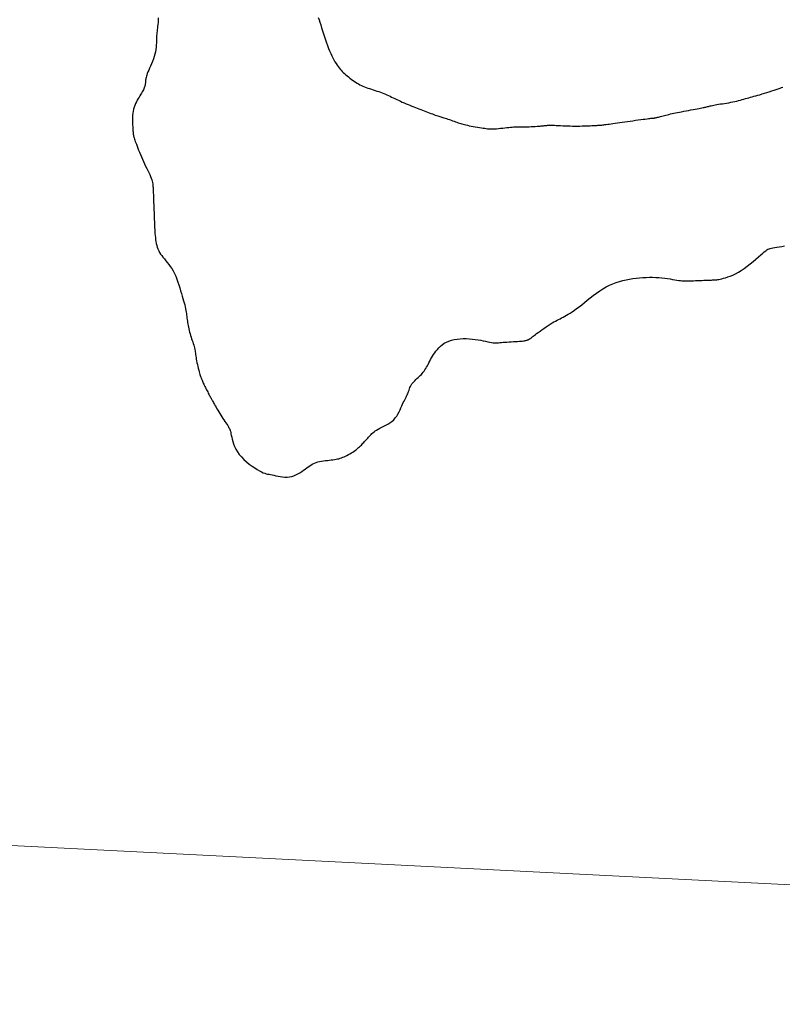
# Model space of a CAD drawing. Header units: millimetres. Extents: x 32690613 to 32693367, y 5343692 to 5344708.
# Tile 102 of 256: x 32692420 to 32692448, y 5343954 to 5343990. Entities that reach past the tile are written whole.
import ezdxf

# ---------------------------------------------------------------- set-up
doc = ezdxf.new("R2010")
doc.units = ezdxf.units.MM
doc.header["$LTSCALE"] = 20
doc.layers.get('0').update_dxf_attribs({"lineweight": 18})
doc.layers.get('Defpoints').update_dxf_attribs({"color": 11, "lineweight": 18})
doc.layers.add('02-DGM_HL_493.50', color=112, linetype='Continuous')
doc.layers.add('02-DGM_HL_494.00', color=122, linetype='Continuous')

# ---------------------------------------------------------------- blocks, each defined once
blk = doc.blocks.new('A$C78070446')
blk.add_line((4469459.192, 5342510.292), (4470208.776, 5342443.041))

msp = doc.modelspace()

# ---------------------------------------------------------------- linework, layer by layer
at = {"layer": '02-DGM_HL_493.50', "elevation": 493.5, "flags": 128}
msp.add_lwpolyline([(32692425.231, 5343990.264), (32692425.225, 5343990.179), (32692425.22, 5343990.098), (32692425.213, 5343990.023), (32692425.206, 5343989.954), (32692425.199, 5343989.891), (32692425.192, 5343989.833), (32692425.185, 5343989.777), (32692425.179, 5343989.723), (32692425.173, 5343989.668), (32692425.168, 5343989.611), (32692425.165, 5343989.551), (32692425.163, 5343989.486), (32692425.161, 5343989.416), (32692425.159, 5343989.342), (32692425.155, 5343989.264), (32692425.149, 5343989.182), (32692425.139, 5343989.098), (32692425.125, 5343989.012), (32692425.106, 5343988.923), (32692425.08, 5343988.833), (32692425.05, 5343988.742), (32692425.016, 5343988.653), (32692424.98, 5343988.565), (32692424.943, 5343988.481), (32692424.908, 5343988.401), (32692424.875, 5343988.327), (32692424.846, 5343988.26), (32692424.821, 5343988.2), (32692424.802, 5343988.147), (32692424.787, 5343988.101), (32692424.776, 5343988.06), (32692424.768, 5343988.023), (32692424.762, 5343987.99), (32692424.758, 5343987.96), (32692424.756, 5343987.931), (32692424.754, 5343987.903), (32692424.752, 5343987.875), (32692424.751, 5343987.848), (32692424.748, 5343987.821), (32692424.745, 5343987.793), (32692424.74, 5343987.765), (32692424.732, 5343987.735), (32692424.723, 5343987.704), (32692424.71, 5343987.672), (32692424.694, 5343987.637), (32692424.676, 5343987.601), (32692424.655, 5343987.562), (32692424.631, 5343987.521), (32692424.605, 5343987.477), (32692424.577, 5343987.43), (32692424.546, 5343987.38), (32692424.514, 5343987.328), (32692424.481, 5343987.272), (32692424.447, 5343987.213), (32692424.415, 5343987.151), (32692424.384, 5343987.086), (32692424.356, 5343987.019), (32692424.331, 5343986.949), (32692424.31, 5343986.876), (32692424.295, 5343986.802), (32692424.284, 5343986.726), (32692424.277, 5343986.649), (32692424.273, 5343986.573), (32692424.272, 5343986.498), (32692424.273, 5343986.425), (32692424.275, 5343986.356), (32692424.277, 5343986.291), (32692424.28, 5343986.231), (32692424.282, 5343986.176), (32692424.285, 5343986.125), (32692424.288, 5343986.078), (32692424.291, 5343986.034), (32692424.295, 5343985.993), (32692424.3, 5343985.954), (32692424.306, 5343985.917), (32692424.313, 5343985.881), (32692424.322, 5343985.846), (32692424.332, 5343985.81), (32692424.345, 5343985.771), (32692424.359, 5343985.729), (32692424.376, 5343985.683), (32692424.395, 5343985.632), (32692424.417, 5343985.574), (32692424.441, 5343985.509), (32692424.469, 5343985.437), (32692424.499, 5343985.36), (32692424.531, 5343985.278), (32692424.565, 5343985.193), (32692424.601, 5343985.106), (32692424.639, 5343985.019), (32692424.678, 5343984.931), (32692424.718, 5343984.845), (32692424.759, 5343984.76), (32692424.8, 5343984.678), (32692424.839, 5343984.598), (32692424.876, 5343984.522), (32692424.91, 5343984.449), (32692424.94, 5343984.381), (32692424.966, 5343984.317), (32692424.987, 5343984.258), (32692425.003, 5343984.203), (32692425.015, 5343984.152), (32692425.023, 5343984.104), (32692425.029, 5343984.058), (32692425.033, 5343984.014), (32692425.035, 5343983.972), (32692425.037, 5343983.93), (32692425.039, 5343983.889), (32692425.04, 5343983.846), (32692425.042, 5343983.803), (32692425.044, 5343983.757), (32692425.046, 5343983.709), (32692425.048, 5343983.657), (32692425.05, 5343983.602), (32692425.052, 5343983.542), (32692425.055, 5343983.477), (32692425.057, 5343983.408), (32692425.06, 5343983.337), (32692425.063, 5343983.264), (32692425.066, 5343983.192), (32692425.069, 5343983.12), (32692425.071, 5343983.051), (32692425.074, 5343982.987), (32692425.076, 5343982.927), (32692425.078, 5343982.87), (32692425.08, 5343982.817), (32692425.082, 5343982.765), (32692425.084, 5343982.712), (32692425.087, 5343982.659), (32692425.089, 5343982.603), (32692425.091, 5343982.543), (32692425.094, 5343982.478), (32692425.097, 5343982.409), (32692425.101, 5343982.336), (32692425.106, 5343982.262), (32692425.112, 5343982.186), (32692425.12, 5343982.11), (32692425.13, 5343982.034), (32692425.142, 5343981.961), (32692425.156, 5343981.89), (32692425.174, 5343981.821), (32692425.194, 5343981.754), (32692425.218, 5343981.689), (32692425.246, 5343981.626), (32692425.278, 5343981.563), (32692425.315, 5343981.502), (32692425.357, 5343981.441), (32692425.403, 5343981.38), (32692425.454, 5343981.318), (32692425.507, 5343981.255), (32692425.563, 5343981.188), (32692425.619, 5343981.118), (32692425.675, 5343981.043), (32692425.73, 5343980.962), (32692425.782, 5343980.874), (32692425.831, 5343980.778), (32692425.876, 5343980.677), (32692425.918, 5343980.57), (32692425.957, 5343980.462), (32692425.994, 5343980.352), (32692426.028, 5343980.243), (32692426.06, 5343980.137), (32692426.09, 5343980.035), (32692426.118, 5343979.939), (32692426.144, 5343979.849), (32692426.168, 5343979.764), (32692426.19, 5343979.685), (32692426.21, 5343979.61), (32692426.228, 5343979.539), (32692426.243, 5343979.471), (32692426.256, 5343979.408), (32692426.267, 5343979.347), (32692426.275, 5343979.289), (32692426.283, 5343979.233), (32692426.289, 5343979.178), (32692426.295, 5343979.123), (32692426.301, 5343979.069), (32692426.308, 5343979.015), (32692426.315, 5343978.96), (32692426.325, 5343978.903), (32692426.335, 5343978.845), (32692426.348, 5343978.786), (32692426.361, 5343978.726), (32692426.376, 5343978.665), (32692426.392, 5343978.604), (32692426.41, 5343978.542), (32692426.429, 5343978.481), (32692426.448, 5343978.419), (32692426.468, 5343978.357), (32692426.488, 5343978.297), (32692426.508, 5343978.237), (32692426.527, 5343978.178), (32692426.545, 5343978.122), (32692426.561, 5343978.066), (32692426.575, 5343978.014), (32692426.586, 5343977.963), (32692426.595, 5343977.914), (32692426.603, 5343977.866), (32692426.609, 5343977.817), (32692426.616, 5343977.767), (32692426.623, 5343977.715), (32692426.631, 5343977.659), (32692426.641, 5343977.599), (32692426.653, 5343977.535), (32692426.666, 5343977.467), (32692426.681, 5343977.397), (32692426.697, 5343977.327), (32692426.713, 5343977.259), (32692426.73, 5343977.194), (32692426.745, 5343977.134), (32692426.76, 5343977.08), (32692426.773, 5343977.033), (32692426.785, 5343976.994), (32692426.796, 5343976.96), (32692426.807, 5343976.929), (32692426.818, 5343976.901), (32692426.829, 5343976.874), (32692426.841, 5343976.847), (32692426.854, 5343976.817), (32692426.869, 5343976.785), (32692426.884, 5343976.75), (32692426.901, 5343976.712), (32692426.919, 5343976.673), (32692426.938, 5343976.632), (32692426.958, 5343976.59), (32692426.978, 5343976.548), (32692426.999, 5343976.505), (32692427.02, 5343976.463), (32692427.041, 5343976.422), (32692427.063, 5343976.381), (32692427.083, 5343976.342), (32692427.104, 5343976.304), (32692427.124, 5343976.268), (32692427.142, 5343976.234), (32692427.16, 5343976.202), (32692427.176, 5343976.172), (32692427.191, 5343976.144), (32692427.206, 5343976.117), (32692427.221, 5343976.09), (32692427.237, 5343976.061), (32692427.254, 5343976.03), (32692427.273, 5343975.995), (32692427.294, 5343975.957), (32692427.318, 5343975.914), (32692427.345, 5343975.866), (32692427.373, 5343975.814), (32692427.405, 5343975.76), (32692427.438, 5343975.702), (32692427.473, 5343975.643), (32692427.509, 5343975.583), (32692427.548, 5343975.522), (32692427.587, 5343975.461), (32692427.627, 5343975.401), (32692427.667, 5343975.342), (32692427.705, 5343975.285), (32692427.742, 5343975.231), (32692427.776, 5343975.181), (32692427.806, 5343975.134), (32692427.832, 5343975.092), (32692427.854, 5343975.055), (32692427.871, 5343975.022), (32692427.886, 5343974.989), (32692427.897, 5343974.956), (32692427.908, 5343974.92), (32692427.918, 5343974.879), (32692427.928, 5343974.832), (32692427.94, 5343974.775), (32692427.954, 5343974.708), (32692427.972, 5343974.631), (32692427.995, 5343974.546), (32692428.025, 5343974.456), (32692428.062, 5343974.361), (32692428.108, 5343974.263), (32692428.165, 5343974.164), (32692428.234, 5343974.066), (32692428.315, 5343973.969), (32692428.407, 5343973.876), (32692428.505, 5343973.788), (32692428.608, 5343973.705), (32692428.711, 5343973.629), (32692428.811, 5343973.56), (32692428.905, 5343973.501), (32692428.991, 5343973.452), (32692429.065, 5343973.413), (32692429.129, 5343973.384), (32692429.187, 5343973.363), (32692429.24, 5343973.347), (32692429.29, 5343973.335), (32692429.342, 5343973.325), (32692429.396, 5343973.315), (32692429.455, 5343973.303), (32692429.522, 5343973.288), (32692429.595, 5343973.272), (32692429.674, 5343973.255), (32692429.757, 5343973.24), (32692429.842, 5343973.228), (32692429.929, 5343973.221), (32692430.015, 5343973.22), (32692430.1, 5343973.228), (32692430.183, 5343973.246), (32692430.263, 5343973.272), (32692430.34, 5343973.305), (32692430.414, 5343973.343), (32692430.485, 5343973.385), (32692430.553, 5343973.43), (32692430.619, 5343973.476), (32692430.681, 5343973.521), (32692430.74, 5343973.563), (32692430.798, 5343973.604), (32692430.854, 5343973.642), (32692430.91, 5343973.677), (32692430.966, 5343973.709), (32692431.024, 5343973.737), (32692431.085, 5343973.762), (32692431.149, 5343973.783), (32692431.217, 5343973.801), (32692431.288, 5343973.815), (32692431.361, 5343973.826), (32692431.435, 5343973.835), (32692431.508, 5343973.843), (32692431.579, 5343973.85), (32692431.648, 5343973.857), (32692431.713, 5343973.864), (32692431.773, 5343973.872), (32692431.828, 5343973.882), (32692431.88, 5343973.893), (32692431.93, 5343973.905), (32692431.979, 5343973.92), (32692432.027, 5343973.937), (32692432.075, 5343973.956), (32692432.125, 5343973.977), (32692432.178, 5343974.001), (32692432.232, 5343974.028), (32692432.287, 5343974.056), (32692432.342, 5343974.087), (32692432.396, 5343974.118), (32692432.449, 5343974.15), (32692432.499, 5343974.183), (32692432.547, 5343974.216), (32692432.591, 5343974.249), (32692432.631, 5343974.282), (32692432.668, 5343974.315), (32692432.703, 5343974.347), (32692432.736, 5343974.38), (32692432.768, 5343974.412), (32692432.798, 5343974.445), (32692432.829, 5343974.477), (32692432.859, 5343974.51), (32692432.889, 5343974.542), (32692432.919, 5343974.575), (32692432.949, 5343974.607), (32692432.979, 5343974.64), (32692433.009, 5343974.672), (32692433.039, 5343974.704), (32692433.069, 5343974.737), (32692433.099, 5343974.769), (32692433.13, 5343974.802), (32692433.163, 5343974.834), (32692433.199, 5343974.867), (32692433.239, 5343974.9), (32692433.284, 5343974.933), (32692433.334, 5343974.966), (32692433.392, 5343975), (32692433.457, 5343975.034), (32692433.527, 5343975.069), (32692433.602, 5343975.106), (32692433.679, 5343975.146), (32692433.756, 5343975.189), (32692433.831, 5343975.237), (32692433.902, 5343975.29), (32692433.968, 5343975.35), (32692434.027, 5343975.416), (32692434.079, 5343975.487), (32692434.125, 5343975.562), (32692434.166, 5343975.638), (32692434.203, 5343975.715), (32692434.236, 5343975.79), (32692434.267, 5343975.862), (32692434.297, 5343975.929), (32692434.325, 5343975.989), (32692434.353, 5343976.044), (32692434.379, 5343976.094), (32692434.404, 5343976.141), (32692434.427, 5343976.185), (32692434.45, 5343976.227), (32692434.47, 5343976.27), (32692434.489, 5343976.313), (32692434.506, 5343976.357), (32692434.522, 5343976.403), (32692434.538, 5343976.449), (32692434.555, 5343976.496), (32692434.573, 5343976.543), (32692434.593, 5343976.589), (32692434.617, 5343976.634), (32692434.644, 5343976.678), (32692434.676, 5343976.72), (32692434.712, 5343976.76), (32692434.75, 5343976.799), (32692434.791, 5343976.838), (32692434.833, 5343976.876), (32692434.875, 5343976.913), (32692434.917, 5343976.951), (32692434.957, 5343976.99), (32692434.995, 5343977.03), (32692435.031, 5343977.07), (32692435.065, 5343977.113), (32692435.098, 5343977.156), (32692435.129, 5343977.202), (32692435.159, 5343977.249), (32692435.189, 5343977.299), (32692435.218, 5343977.351), (32692435.247, 5343977.405), (32692435.277, 5343977.462), (32692435.308, 5343977.521), (32692435.34, 5343977.581), (32692435.373, 5343977.643), (32692435.41, 5343977.706), (32692435.449, 5343977.77), (32692435.491, 5343977.834), (32692435.538, 5343977.898), (32692435.589, 5343977.961), (32692435.644, 5343978.023), (32692435.706, 5343978.082), (32692435.773, 5343978.137), (32692435.847, 5343978.188), (32692435.928, 5343978.233), (32692436.016, 5343978.271), (32692436.112, 5343978.303), (32692436.215, 5343978.327), (32692436.323, 5343978.344), (32692436.435, 5343978.355), (32692436.549, 5343978.361), (32692436.664, 5343978.361), (32692436.777, 5343978.356), (32692436.889, 5343978.347), (32692436.997, 5343978.334), (32692437.101, 5343978.318), (32692437.199, 5343978.3), (32692437.293, 5343978.281), (32692437.38, 5343978.262), (32692437.462, 5343978.244), (32692437.536, 5343978.229), (32692437.603, 5343978.217), (32692437.662, 5343978.209), (32692437.716, 5343978.204), (32692437.765, 5343978.203), (32692437.813, 5343978.205), (32692437.861, 5343978.209), (32692437.911, 5343978.213), (32692437.966, 5343978.219), (32692438.028, 5343978.225), (32692438.097, 5343978.23), (32692438.173, 5343978.235), (32692438.253, 5343978.24), (32692438.335, 5343978.245), (32692438.416, 5343978.249), (32692438.495, 5343978.254), (32692438.569, 5343978.258), (32692438.635, 5343978.262), (32692438.693, 5343978.267), (32692438.743, 5343978.272), (32692438.785, 5343978.277), (32692438.82, 5343978.282), (32692438.851, 5343978.287), (32692438.876, 5343978.293), (32692438.899, 5343978.299), (32692438.919, 5343978.305), (32692438.938, 5343978.312), (32692438.955, 5343978.318), (32692438.971, 5343978.326), (32692438.987, 5343978.333), (32692439.002, 5343978.342), (32692439.017, 5343978.351), (32692439.032, 5343978.361), (32692439.047, 5343978.371), (32692439.063, 5343978.383), (32692439.08, 5343978.396), (32692439.099, 5343978.411), (32692439.123, 5343978.43), (32692439.151, 5343978.452), (32692439.186, 5343978.478), (32692439.227, 5343978.51), (32692439.276, 5343978.547), (32692439.335, 5343978.59), (32692439.401, 5343978.638), (32692439.472, 5343978.69), (32692439.547, 5343978.743), (32692439.624, 5343978.797), (32692439.701, 5343978.849), (32692439.776, 5343978.898), (32692439.847, 5343978.942), (32692439.913, 5343978.981), (32692439.975, 5343979.015), (32692440.033, 5343979.046), (32692440.09, 5343979.074), (32692440.145, 5343979.102), (32692440.2, 5343979.129), (32692440.257, 5343979.158), (32692440.317, 5343979.19), (32692440.38, 5343979.226), (32692440.447, 5343979.266), (32692440.519, 5343979.311), (32692440.594, 5343979.361), (32692440.675, 5343979.416), (32692440.76, 5343979.478), (32692440.851, 5343979.545), (32692440.947, 5343979.619), (32692441.048, 5343979.699), (32692441.154, 5343979.785), (32692441.265, 5343979.873), (32692441.379, 5343979.962), (32692441.496, 5343980.049), (32692441.615, 5343980.134), (32692441.737, 5343980.213), (32692441.859, 5343980.284), (32692441.981, 5343980.347), (32692442.104, 5343980.401), (32692442.228, 5343980.448), (32692442.351, 5343980.487), (32692442.475, 5343980.52), (32692442.599, 5343980.548), (32692442.723, 5343980.571), (32692442.848, 5343980.59), (32692442.972, 5343980.606), (32692443.096, 5343980.618), (32692443.22, 5343980.628), (32692443.342, 5343980.634), (32692443.463, 5343980.637), (32692443.582, 5343980.637), (32692443.699, 5343980.634), (32692443.813, 5343980.628), (32692443.925, 5343980.618), (32692444.032, 5343980.606), (32692444.135, 5343980.592), (32692444.232, 5343980.577), (32692444.324, 5343980.562), (32692444.408, 5343980.548), (32692444.484, 5343980.534), (32692444.551, 5343980.523), (32692444.61, 5343980.514), (32692444.662, 5343980.508), (32692444.708, 5343980.504), (32692444.752, 5343980.502), (32692444.797, 5343980.501), (32692444.843, 5343980.502), (32692444.894, 5343980.503), (32692444.952, 5343980.505), (32692445.019, 5343980.508), (32692445.093, 5343980.511), (32692445.171, 5343980.514), (32692445.252, 5343980.517), (32692445.333, 5343980.52), (32692445.411, 5343980.523), (32692445.485, 5343980.526), (32692445.552, 5343980.529), (32692445.61, 5343980.531), (32692445.66, 5343980.533), (32692445.702, 5343980.535), (32692445.739, 5343980.536), (32692445.772, 5343980.537), (32692445.8, 5343980.538), (32692445.827, 5343980.539), (32692445.852, 5343980.54), (32692445.877, 5343980.541), (32692445.903, 5343980.543), (32692445.932, 5343980.545), (32692445.964, 5343980.549), (32692446.001, 5343980.554), (32692446.043, 5343980.562), (32692446.093, 5343980.572), (32692446.15, 5343980.585), (32692446.217, 5343980.602), (32692446.292, 5343980.623), (32692446.374, 5343980.65), (32692446.463, 5343980.682), (32692446.559, 5343980.722), (32692446.659, 5343980.769), (32692446.764, 5343980.825), (32692446.872, 5343980.89), (32692446.983, 5343980.965), (32692447.095, 5343981.048), (32692447.205, 5343981.135), (32692447.312, 5343981.223), (32692447.414, 5343981.31), (32692447.508, 5343981.392), (32692447.593, 5343981.467), (32692447.666, 5343981.532), (32692447.727, 5343981.583), (32692447.778, 5343981.624), (32692447.822, 5343981.654), (32692447.862, 5343981.677), (32692447.902, 5343981.694), (32692447.944, 5343981.707), (32692447.991, 5343981.718), (32692448.048, 5343981.729), (32692448.116, 5343981.741), (32692448.194, 5343981.755), (32692448.282, 5343981.77), (32692448.377, 5343981.786), (32692448.478, 5343981.802)], dxfattribs=at)
at = {"layer": '02-DGM_HL_494.00', "elevation": 494, "flags": 128}
msp.add_lwpolyline([(32692431.168, 5343990.284), (32692431.197, 5343990.197), (32692431.228, 5343990.104), (32692431.259, 5343990.004), (32692431.292, 5343989.899), (32692431.326, 5343989.79), (32692431.361, 5343989.679), (32692431.398, 5343989.567), (32692431.434, 5343989.455), (32692431.472, 5343989.345), (32692431.511, 5343989.238), (32692431.55, 5343989.137), (32692431.59, 5343989.04), (32692431.63, 5343988.948), (32692431.67, 5343988.861), (32692431.71, 5343988.78), (32692431.75, 5343988.705), (32692431.789, 5343988.635), (32692431.828, 5343988.571), (32692431.866, 5343988.513), (32692431.903, 5343988.459), (32692431.94, 5343988.411), (32692431.978, 5343988.365), (32692432.016, 5343988.322), (32692432.056, 5343988.281), (32692432.098, 5343988.24), (32692432.141, 5343988.2), (32692432.187, 5343988.158), (32692432.236, 5343988.117), (32692432.286, 5343988.075), (32692432.338, 5343988.033), (32692432.391, 5343987.992), (32692432.445, 5343987.953), (32692432.499, 5343987.915), (32692432.553, 5343987.88), (32692432.607, 5343987.846), (32692432.661, 5343987.816), (32692432.716, 5343987.787), (32692432.772, 5343987.76), (32692432.828, 5343987.734), (32692432.886, 5343987.71), (32692432.946, 5343987.686), (32692433.008, 5343987.663), (32692433.073, 5343987.641), (32692433.139, 5343987.618), (32692433.207, 5343987.596), (32692433.276, 5343987.574), (32692433.344, 5343987.552), (32692433.411, 5343987.529), (32692433.477, 5343987.506), (32692433.541, 5343987.483), (32692433.602, 5343987.459), (32692433.661, 5343987.434), (32692433.719, 5343987.409), (32692433.776, 5343987.383), (32692433.833, 5343987.356), (32692433.891, 5343987.329), (32692433.951, 5343987.3), (32692434.013, 5343987.27), (32692434.079, 5343987.24), (32692434.146, 5343987.208), (32692434.216, 5343987.176), (32692434.287, 5343987.144), (32692434.359, 5343987.113), (32692434.431, 5343987.081), (32692434.503, 5343987.051), (32692434.573, 5343987.022), (32692434.643, 5343986.994), (32692434.71, 5343986.967), (32692434.777, 5343986.942), (32692434.842, 5343986.917), (32692434.907, 5343986.893), (32692434.971, 5343986.869), (32692435.035, 5343986.845), (32692435.098, 5343986.821), (32692435.162, 5343986.796), (32692435.225, 5343986.772), (32692435.286, 5343986.748), (32692435.346, 5343986.724), (32692435.404, 5343986.702), (32692435.459, 5343986.681), (32692435.511, 5343986.661), (32692435.558, 5343986.644), (32692435.601, 5343986.629), (32692435.641, 5343986.616), (32692435.679, 5343986.604), (32692435.716, 5343986.593), (32692435.753, 5343986.582), (32692435.791, 5343986.571), (32692435.832, 5343986.558), (32692435.878, 5343986.544), (32692435.928, 5343986.528), (32692435.981, 5343986.51), (32692436.038, 5343986.49), (32692436.096, 5343986.47), (32692436.154, 5343986.45), (32692436.211, 5343986.43), (32692436.267, 5343986.41), (32692436.318, 5343986.392), (32692436.366, 5343986.375), (32692436.411, 5343986.359), (32692436.455, 5343986.345), (32692436.498, 5343986.331), (32692436.543, 5343986.318), (32692436.592, 5343986.305), (32692436.645, 5343986.292), (32692436.704, 5343986.279), (32692436.771, 5343986.266), (32692436.843, 5343986.252), (32692436.92, 5343986.239), (32692436.998, 5343986.225), (32692437.076, 5343986.212), (32692437.153, 5343986.2), (32692437.225, 5343986.188), (32692437.292, 5343986.177), (32692437.351, 5343986.168), (32692437.405, 5343986.16), (32692437.454, 5343986.153), (32692437.502, 5343986.148), (32692437.55, 5343986.145), (32692437.6, 5343986.144), (32692437.654, 5343986.145), (32692437.715, 5343986.148), (32692437.782, 5343986.154), (32692437.856, 5343986.161), (32692437.934, 5343986.169), (32692438.014, 5343986.178), (32692438.094, 5343986.187), (32692438.171, 5343986.196), (32692438.244, 5343986.204), (32692438.31, 5343986.21), (32692438.368, 5343986.215), (32692438.42, 5343986.218), (32692438.468, 5343986.22), (32692438.513, 5343986.22), (32692438.558, 5343986.221), (32692438.605, 5343986.22), (32692438.656, 5343986.22), (32692438.713, 5343986.221), (32692438.777, 5343986.222), (32692438.848, 5343986.223), (32692438.923, 5343986.226), (32692439, 5343986.228), (32692439.077, 5343986.232), (32692439.153, 5343986.235), (32692439.225, 5343986.239), (32692439.291, 5343986.243), (32692439.349, 5343986.247), (32692439.401, 5343986.252), (32692439.447, 5343986.256), (32692439.488, 5343986.26), (32692439.524, 5343986.264), (32692439.558, 5343986.268), (32692439.589, 5343986.271), (32692439.619, 5343986.275), (32692439.648, 5343986.277), (32692439.678, 5343986.279), (32692439.71, 5343986.281), (32692439.745, 5343986.282), (32692439.784, 5343986.282), (32692439.829, 5343986.282), (32692439.88, 5343986.281), (32692439.938, 5343986.279), (32692440.005, 5343986.276), (32692440.079, 5343986.272), (32692440.16, 5343986.269), (32692440.245, 5343986.265), (32692440.334, 5343986.261), (32692440.426, 5343986.258), (32692440.519, 5343986.255), (32692440.612, 5343986.253), (32692440.704, 5343986.252), (32692440.793, 5343986.253), (32692440.881, 5343986.254), (32692440.965, 5343986.256), (32692441.045, 5343986.258), (32692441.122, 5343986.26), (32692441.193, 5343986.263), (32692441.258, 5343986.265), (32692441.318, 5343986.268), (32692441.371, 5343986.27), (32692441.421, 5343986.272), (32692441.466, 5343986.274), (32692441.507, 5343986.276), (32692441.547, 5343986.279), (32692441.584, 5343986.281), (32692441.62, 5343986.284), (32692441.655, 5343986.287), (32692441.692, 5343986.291), (32692441.729, 5343986.296), (32692441.769, 5343986.301), (32692441.812, 5343986.306), (32692441.86, 5343986.313), (32692441.913, 5343986.32), (32692441.971, 5343986.328), (32692442.037, 5343986.337), (32692442.109, 5343986.347), (32692442.187, 5343986.358), (32692442.271, 5343986.37), (32692442.359, 5343986.382), (32692442.451, 5343986.395), (32692442.547, 5343986.409), (32692442.647, 5343986.422), (32692442.748, 5343986.437), (32692442.85, 5343986.451), (32692442.951, 5343986.465), (32692443.049, 5343986.478), (32692443.143, 5343986.491), (32692443.229, 5343986.503), (32692443.308, 5343986.513), (32692443.376, 5343986.522), (32692443.432, 5343986.529), (32692443.478, 5343986.535), (32692443.515, 5343986.539), (32692443.544, 5343986.542), (32692443.567, 5343986.544), (32692443.585, 5343986.546), (32692443.6, 5343986.547), (32692443.614, 5343986.548), (32692443.627, 5343986.55), (32692443.64, 5343986.551), (32692443.655, 5343986.554), (32692443.671, 5343986.556), (32692443.69, 5343986.56), (32692443.711, 5343986.565), (32692443.736, 5343986.571), (32692443.764, 5343986.578), (32692443.798, 5343986.587), (32692443.835, 5343986.597), (32692443.876, 5343986.609), (32692443.921, 5343986.621), (32692443.969, 5343986.634), (32692444.02, 5343986.647), (32692444.073, 5343986.661), (32692444.128, 5343986.674), (32692444.184, 5343986.687), (32692444.243, 5343986.7), (32692444.304, 5343986.713), (32692444.367, 5343986.726), (32692444.434, 5343986.74), (32692444.505, 5343986.753), (32692444.579, 5343986.768), (32692444.657, 5343986.783), (32692444.74, 5343986.799), (32692444.826, 5343986.816), (32692444.912, 5343986.833), (32692444.999, 5343986.849), (32692445.082, 5343986.866), (32692445.162, 5343986.881), (32692445.236, 5343986.896), (32692445.303, 5343986.908), (32692445.36, 5343986.92), (32692445.41, 5343986.929), (32692445.453, 5343986.938), (32692445.491, 5343986.945), (32692445.525, 5343986.953), (32692445.556, 5343986.959), (32692445.587, 5343986.966), (32692445.617, 5343986.973), (32692445.649, 5343986.981), (32692445.683, 5343986.989), (32692445.72, 5343986.998), (32692445.76, 5343987.008), (32692445.804, 5343987.018), (32692445.852, 5343987.028), (32692445.905, 5343987.038), (32692445.964, 5343987.049), (32692446.029, 5343987.06), (32692446.1, 5343987.071), (32692446.174, 5343987.082), (32692446.25, 5343987.094), (32692446.329, 5343987.107), (32692446.407, 5343987.12), (32692446.485, 5343987.134), (32692446.561, 5343987.149), (32692446.634, 5343987.165), (32692446.704, 5343987.181), (32692446.772, 5343987.199), (32692446.838, 5343987.217), (32692446.902, 5343987.235), (32692446.965, 5343987.253), (32692447.027, 5343987.27), (32692447.089, 5343987.288), (32692447.151, 5343987.305), (32692447.214, 5343987.322), (32692447.278, 5343987.339), (32692447.344, 5343987.356), (32692447.413, 5343987.375), (32692447.486, 5343987.395), (32692447.562, 5343987.417), (32692447.643, 5343987.442), (32692447.73, 5343987.469), (32692447.819, 5343987.497), (32692447.91, 5343987.527), (32692448.001, 5343987.557), (32692448.088, 5343987.586), (32692448.171, 5343987.614), (32692448.247, 5343987.639), (32692448.314, 5343987.662), (32692448.37, 5343987.68), (32692448.417, 5343987.695)], dxfattribs=at)

# ---------------------------------------------------------------- block references
at = {"layer": 'Defpoints', "rotation": 2.237485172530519}
msp.add_blockref('A$C78070446', (28434719.524, -168960.664), dxfattribs=at)

doc.saveas('drawing.dxf')
